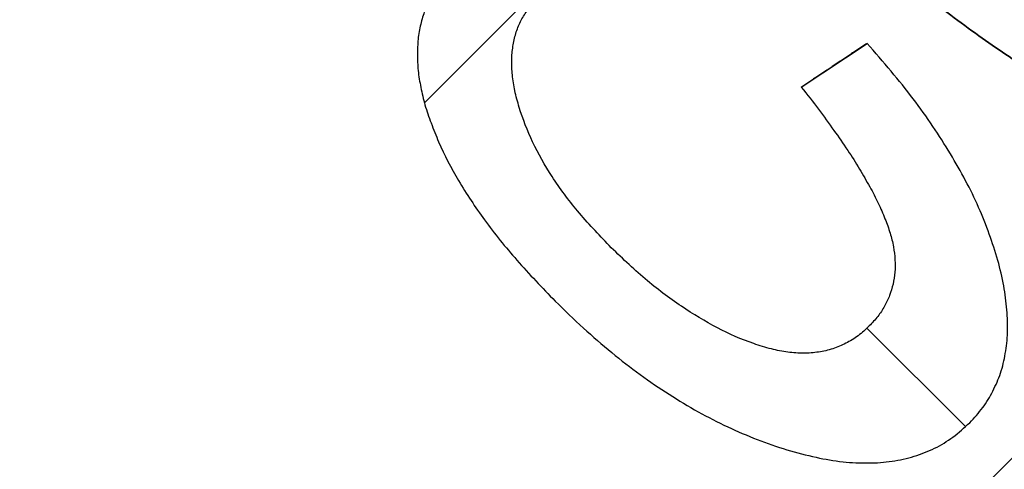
# Model space of a CAD drawing. Header units: millimetres. Extents: x -68 to 68, y -70 to 54.
# Tile 66 of 83: x 30.6994 to 30.9087, y -38.492 to -38.3965. Entities that reach past the tile are written whole.
import ezdxf

# ---------------------------------------------------------------- set-up
doc = ezdxf.new("R2010")
doc.units = ezdxf.units.MM
doc.layers.add('Layer 01', color=7, linetype='Continuous', true_color=0x000000)

# ---------------------------------------------------------------- blocks, each defined once
blk = doc.blocks.new('c-3-1634222-2-h-3d.step')
at = {"layer": 'Layer 01', "color": 9, "true_color": 0xc0c0c0}
for points in [[(-9.56202, 2.42588, -8.77), (-9.05772, -0.43412, -8.77), (-8.55343, -3.29412, -8.77)], [(-9.56202, 2.42588, -6.5), (-9.05772, -0.43412, -6.5), (-8.55343, -3.29412, -6.5)]]:
    blk.add_open_spline(points, degree=2, dxfattribs=at)
blk = doc.blocks.new('X9.step')
at = {"layer": 'Layer 01', "rotation": 90.00000250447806}
blk.add_blockref('c-3-1634222-2-h-3d.step', (88.65011, -49.90503, 12.51269), dxfattribs=at)
blk = doc.blocks.new('User_Library-0603_SMD_Resistor.step')
at = {"layer": 'Layer 01', "color": 7, "true_color": 0xffffff}
for p, q in [((0.08738, 0.3, -0.08579), (0.08738, 0.302, -0.08579)), ((0.11155, 0.302, -0.14177), (0.1546, 0.302, -0.14177)), ((0.12195, 0.302, -0.01176), (0.12195, 0.302, -0.04136)), ((-0.4, 0.3), (0.4, 0.3)), ((0.09561, 0.301, -0.08744), (0.07915, 0.301, -0.08415)), ((-0.4, 0), (0.4, 0))]:
    blk.add_line(p, q, dxfattribs=at)
for points, knots in [([(0.02317, 0.302, -0.01171), (0.02434, 0.302, -0.01174), (0.02666, 0.302, -0.01182), (0.03007, 0.302, -0.01249), (0.0333, 0.302, -0.01367), (0.03641, 0.302, -0.01519), (0.0393, 0.302, -0.01724), (0.04205, 0.302, -0.0197), (0.04469, 0.302, -0.02257), (0.04708, 0.302, -0.02597), (0.04943, 0.302, -0.02971), (0.0515, 0.302, -0.03398), (0.05351, 0.302, -0.03864), (0.05535, 0.302, -0.04375), (0.05707, 0.302, -0.04929), (0.05857, 0.302, -0.0553), (0.06004, 0.302, -0.06172), (0.06124, 0.302, -0.06861), (0.06239, 0.302, -0.07597), (0.06335, 0.302, -0.08384), (0.06417, 0.302, -0.09223), (0.06483, 0.302, -0.10114), (0.06535, 0.302, -0.11054), (0.06568, 0.302, -0.12045), (0.06598, 0.302, -0.13088), (0.06598, 0.302, -0.13801), (0.06598, 0.302, -0.14167)], [-1, -1, -1, -1, -0.976255, -0.952805, -0.929872, -0.906488, -0.882699, -0.858005, -0.831602, -0.80364, -0.773747, -0.741788, -0.707275, -0.670554, -0.631521, -0.589416, -0.544762, -0.49765, -0.447215, -0.39347, -0.336376, -0.2759, -0.212012, -0.145037, -0.074251, 0, 0, 0, 0]), ([(0.12072, 0.302, -0.01171), (0.11931, 0.302, -0.01176), (0.11651, 0.302, -0.01186), (0.11245, 0.302, -0.01292), (0.10854, 0.302, -0.01443), (0.10486, 0.302, -0.01672), (0.10132, 0.302, -0.01956), (0.09806, 0.302, -0.02312), (0.09488, 0.302, -0.0272), (0.09199, 0.302, -0.03193), (0.08936, 0.302, -0.03716), (0.08691, 0.302, -0.04276), (0.08488, 0.302, -0.04876), (0.08313, 0.302, -0.05512), (0.08164, 0.302, -0.06185), (0.08045, 0.302, -0.06896), (0.07965, 0.302, -0.07643), (0.07932, 0.302, -0.08154), (0.07915, 0.302, -0.08415)], [0, 0, 0, 0, 0.046425, 0.091755, 0.137366, 0.184235, 0.233618, 0.286345, 0.342703, 0.403812, 0.468459, 0.535483, 0.604767, 0.676823, 0.752582, 0.831579, 0.913949, 1, 1, 1, 1]), ([(0.09561, 0.302, -0.08744), (0.09583, 0.302, -0.08546), (0.09626, 0.302, -0.08166), (0.09718, 0.302, -0.07618), (0.09806, 0.302, -0.07113), (0.09911, 0.302, -0.06649), (0.10023, 0.302, -0.06231), (0.10138, 0.302, -0.05851), (0.10275, 0.302, -0.05518), (0.1041, 0.302, -0.0522), (0.10567, 0.302, -0.04963), (0.10742, 0.302, -0.04743), (0.10928, 0.302, -0.04552), (0.11137, 0.302, -0.04403), (0.11361, 0.302, -0.04282), (0.11602, 0.302, -0.04195), (0.1186, 0.302, -0.04141), (0.12037, 0.302, -0.04136), (0.12128, 0.302, -0.04134)], [0, 0, 0, 0, 0.103069, 0.198581, 0.288104, 0.369261, 0.444795, 0.512889, 0.575174, 0.631288, 0.682404, 0.731175, 0.77647, 0.820426, 0.863811, 0.908278, 0.952771, 1, 1, 1, 1]), ([(0.16476, 0.302, -0.09228), (0.16472, 0.302, -0.08951), (0.16463, 0.302, -0.0841), (0.16407, 0.302, -0.07615), (0.1631, 0.302, -0.06852), (0.1617, 0.302, -0.06121), (0.15997, 0.302, -0.05419), (0.1578, 0.302, -0.04751), (0.15528, 0.302, -0.04114), (0.15238, 0.302, -0.03517), (0.14919, 0.302, -0.02972), (0.1458, 0.302, -0.02491), (0.14213, 0.302, -0.02089), (0.1383, 0.302, -0.01751), (0.1342, 0.302, -0.01492), (0.1299, 0.302, -0.01304), (0.12537, 0.302, -0.01191), (0.12229, 0.302, -0.01177), (0.12072, 0.302, -0.01171)], [0, 0, 0, 0, 0.082462, 0.161515, 0.237917, 0.311928, 0.383707, 0.453659, 0.521452, 0.58809, 0.651668, 0.709643, 0.763649, 0.813744, 0.861616, 0.907939, 0.953268, 1, 1, 1, 1]), ([(0.12128, 0.302, -0.04134), (0.12234, 0.302, -0.04137), (0.12441, 0.302, -0.04143), (0.12741, 0.302, -0.0422), (0.13026, 0.302, -0.04332), (0.13287, 0.302, -0.04501), (0.13533, 0.302, -0.04709), (0.13755, 0.302, -0.04964), (0.13955, 0.302, -0.05267), (0.14205, 0.302, -0.05736), (0.14462, 0.302, -0.06398), (0.14674, 0.302, -0.07274), (0.14811, 0.302, -0.08234), (0.14823, 0.302, -0.08905), (0.1483, 0.302, -0.09253)], [0, 0, 0, 0, 0.04931, 0.097438, 0.144473, 0.193038, 0.242821, 0.295407, 0.351784, 0.413136, 0.54495, 0.684635, 0.836127, 1, 1, 1, 1]), ([(0.1483, 0.302, -0.09253), (0.14821, 0.302, -0.09585), (0.14805, 0.302, -0.1022), (0.14671, 0.302, -0.11128), (0.1445, 0.302, -0.11949), (0.14176, 0.302, -0.1256), (0.13931, 0.302, -0.12994), (0.13727, 0.302, -0.13268), (0.13517, 0.302, -0.13504), (0.13289, 0.302, -0.13695), (0.1305, 0.302, -0.13847), (0.128, 0.302, -0.13959), (0.12535, 0.302, -0.14021), (0.12353, 0.302, -0.14029), (0.12262, 0.302, -0.14033)], [0, 0, 0, 0, 0.167218, 0.320339, 0.462287, 0.594804, 0.656853, 0.713804, 0.766492, 0.816247, 0.86331, 0.908655, 0.953999, 1, 1, 1, 1]), ([(0.14063, 0.302, -0.15561), (0.14155, 0.302, -0.15513), (0.14342, 0.302, -0.15416), (0.14605, 0.302, -0.15231), (0.14845, 0.302, -0.15004), (0.15082, 0.302, -0.14754), (0.15288, 0.302, -0.14455), (0.15495, 0.302, -0.14132), (0.15668, 0.302, -0.13764), (0.15903, 0.302, -0.13226), (0.16139, 0.302, -0.12473), (0.16337, 0.302, -0.11483), (0.16453, 0.302, -0.1039), (0.16468, 0.302, -0.09626), (0.16476, 0.302, -0.09228)], [0, 0, 0, 0, 0.043771, 0.088998, 0.135151, 0.183351, 0.234221, 0.287902, 0.345252, 0.405946, 0.536086, 0.677321, 0.831816, 1, 1, 1, 1]), ([(0.06598, 0.301, -0.14167), (0.06598, 0.301, -0.13801), (0.06598, 0.301, -0.13088), (0.06568, 0.301, -0.12045), (0.06535, 0.301, -0.11054), (0.06483, 0.301, -0.10114), (0.06417, 0.301, -0.09223), (0.06335, 0.301, -0.08384), (0.06239, 0.301, -0.07597), (0.06124, 0.301, -0.06861), (0.06004, 0.301, -0.06172), (0.05857, 0.301, -0.0553), (0.05707, 0.301, -0.04929), (0.05535, 0.301, -0.04375), (0.05351, 0.301, -0.03864), (0.0515, 0.301, -0.03398), (0.04943, 0.301, -0.02971), (0.04708, 0.301, -0.02597), (0.04469, 0.301, -0.02257), (0.04205, 0.301, -0.0197), (0.0393, 0.301, -0.01724), (0.03641, 0.301, -0.01519), (0.0333, 0.301, -0.01367), (0.03007, 0.301, -0.01249), (0.02666, 0.301, -0.01182), (0.02434, 0.301, -0.01174), (0.02317, 0.301, -0.01171)], [0, 0, 0, 0, 0.074251, 0.145037, 0.212012, 0.2759, 0.336376, 0.39347, 0.447215, 0.49765, 0.544762, 0.589416, 0.631521, 0.670554, 0.707275, 0.741788, 0.773747, 0.80364, 0.831602, 0.858005, 0.882699, 0.906488, 0.929872, 0.952805, 0.976255, 1, 1, 1, 1]), ([(0.06598, 0.3, -0.14167), (0.06598, 0.3, -0.13801), (0.06598, 0.3, -0.13088), (0.06568, 0.3, -0.12045), (0.06535, 0.3, -0.11054), (0.06483, 0.3, -0.10114), (0.06417, 0.3, -0.09223), (0.06335, 0.3, -0.08384), (0.06239, 0.3, -0.07597), (0.06124, 0.3, -0.06861), (0.06004, 0.3, -0.06172), (0.05857, 0.3, -0.0553), (0.05707, 0.3, -0.04929), (0.05535, 0.3, -0.04375), (0.05351, 0.3, -0.03864), (0.0515, 0.3, -0.03398), (0.04943, 0.3, -0.02971), (0.04708, 0.3, -0.02597), (0.04469, 0.3, -0.02257), (0.04205, 0.3, -0.0197), (0.0393, 0.3, -0.01724), (0.03641, 0.3, -0.01519), (0.0333, 0.3, -0.01367), (0.03007, 0.3, -0.01249), (0.02666, 0.3, -0.01182), (0.02434, 0.3, -0.01174), (0.02317, 0.3, -0.01171)], [0, 0, 0, 0, 0.074251, 0.145037, 0.212012, 0.2759, 0.336376, 0.39347, 0.447215, 0.49765, 0.544762, 0.589416, 0.631521, 0.670554, 0.707275, 0.741788, 0.773747, 0.80364, 0.831602, 0.858005, 0.882699, 0.906488, 0.929872, 0.952805, 0.976255, 1, 1, 1, 1]), ([(0.12072, 0.301, -0.01171), (0.11931, 0.301, -0.01176), (0.11651, 0.301, -0.01186), (0.11245, 0.301, -0.01292), (0.10854, 0.301, -0.01443), (0.10486, 0.301, -0.01672), (0.10132, 0.301, -0.01956), (0.09806, 0.301, -0.02312), (0.09488, 0.301, -0.0272), (0.09199, 0.301, -0.03193), (0.08936, 0.301, -0.03716), (0.08691, 0.301, -0.04276), (0.08488, 0.301, -0.04876), (0.08313, 0.301, -0.05512), (0.08164, 0.301, -0.06185), (0.08045, 0.301, -0.06896), (0.07965, 0.301, -0.07643), (0.07932, 0.301, -0.08154), (0.07915, 0.301, -0.08415)], [0, 0, 0, 0, 0.046425, 0.091755, 0.137366, 0.184235, 0.233618, 0.286345, 0.342703, 0.403812, 0.468459, 0.535483, 0.604767, 0.676823, 0.752582, 0.831579, 0.913949, 1, 1, 1, 1]), ([(0.12072, 0.3, -0.01171), (0.11931, 0.3, -0.01176), (0.11651, 0.3, -0.01186), (0.11245, 0.3, -0.01292), (0.10854, 0.3, -0.01443), (0.10486, 0.3, -0.01672), (0.10132, 0.3, -0.01956), (0.09806, 0.3, -0.02312), (0.09488, 0.3, -0.0272), (0.09199, 0.3, -0.03193), (0.08936, 0.3, -0.03716), (0.08691, 0.3, -0.04276), (0.08488, 0.3, -0.04876), (0.08313, 0.3, -0.05512), (0.08164, 0.3, -0.06185), (0.08045, 0.3, -0.06896), (0.07965, 0.3, -0.07643), (0.07932, 0.3, -0.08154), (0.07915, 0.3, -0.08415)], [0, 0, 0, 0, 0.046425, 0.091755, 0.137366, 0.184235, 0.233618, 0.286345, 0.342703, 0.403812, 0.468459, 0.535483, 0.604767, 0.676823, 0.752582, 0.831579, 0.913949, 1, 1, 1, 1]), ([(0.09561, 0.301, -0.08744), (0.09583, 0.301, -0.08546), (0.09626, 0.301, -0.08166), (0.09718, 0.301, -0.07618), (0.09806, 0.301, -0.07113), (0.09911, 0.301, -0.06649), (0.10023, 0.301, -0.06231), (0.10138, 0.301, -0.05851), (0.10275, 0.301, -0.05518), (0.1041, 0.301, -0.0522), (0.10567, 0.301, -0.04963), (0.10742, 0.301, -0.04743), (0.10928, 0.301, -0.04552), (0.11137, 0.301, -0.04403), (0.11361, 0.301, -0.04282), (0.11602, 0.301, -0.04195), (0.1186, 0.301, -0.04141), (0.12037, 0.301, -0.04136), (0.12128, 0.301, -0.04134)], [0, 0, 0, 0, 0.103069, 0.198581, 0.288104, 0.369261, 0.444795, 0.512889, 0.575174, 0.631288, 0.682404, 0.731175, 0.77647, 0.820426, 0.863811, 0.908278, 0.952771, 1, 1, 1, 1]), ([(0.09561, 0.3, -0.08744), (0.09583, 0.3, -0.08546), (0.09626, 0.3, -0.08166), (0.09718, 0.3, -0.07618), (0.09806, 0.3, -0.07113), (0.09911, 0.3, -0.06649), (0.10023, 0.3, -0.06231), (0.10138, 0.3, -0.05851), (0.10275, 0.3, -0.05518), (0.1041, 0.3, -0.0522), (0.10567, 0.3, -0.04963), (0.10742, 0.3, -0.04743), (0.10928, 0.3, -0.04552), (0.11137, 0.3, -0.04403), (0.11361, 0.3, -0.04282), (0.11602, 0.3, -0.04195), (0.1186, 0.3, -0.04141), (0.12037, 0.3, -0.04136), (0.12128, 0.3, -0.04134)], [0, 0, 0, 0, 0.103069, 0.198581, 0.288104, 0.369261, 0.444795, 0.512889, 0.575174, 0.631288, 0.682404, 0.731175, 0.77647, 0.820426, 0.863811, 0.908278, 0.952771, 1, 1, 1, 1]), ([(0.16476, 0.301, -0.09228), (0.16472, 0.301, -0.08951), (0.16463, 0.301, -0.0841), (0.16407, 0.301, -0.07615), (0.1631, 0.301, -0.06852), (0.1617, 0.301, -0.06121), (0.15997, 0.301, -0.05419), (0.1578, 0.301, -0.04751), (0.15528, 0.301, -0.04114), (0.15238, 0.301, -0.03517), (0.14919, 0.301, -0.02972), (0.1458, 0.301, -0.02491), (0.14213, 0.301, -0.02089), (0.1383, 0.301, -0.01751), (0.1342, 0.301, -0.01492), (0.1299, 0.301, -0.01304), (0.12537, 0.301, -0.01191), (0.12229, 0.301, -0.01177), (0.12072, 0.301, -0.01171)], [0, 0, 0, 0, 0.082462, 0.161515, 0.237917, 0.311928, 0.383707, 0.453659, 0.521452, 0.58809, 0.651668, 0.709643, 0.763649, 0.813744, 0.861616, 0.907939, 0.953268, 1, 1, 1, 1]), ([(0.16476, 0.3, -0.09228), (0.16472, 0.3, -0.08951), (0.16463, 0.3, -0.0841), (0.16407, 0.3, -0.07615), (0.1631, 0.3, -0.06852), (0.1617, 0.3, -0.06121), (0.15997, 0.3, -0.05419), (0.1578, 0.3, -0.04751), (0.15528, 0.3, -0.04114), (0.15238, 0.3, -0.03517), (0.14919, 0.3, -0.02972), (0.1458, 0.3, -0.02491), (0.14213, 0.3, -0.02089), (0.1383, 0.3, -0.01751), (0.1342, 0.3, -0.01492), (0.1299, 0.3, -0.01304), (0.12537, 0.3, -0.01191), (0.12229, 0.3, -0.01177), (0.12072, 0.3, -0.01171)], [0, 0, 0, 0, 0.082462, 0.161515, 0.237917, 0.311928, 0.383707, 0.453659, 0.521452, 0.58809, 0.651668, 0.709643, 0.763649, 0.813744, 0.861616, 0.907939, 0.953268, 1, 1, 1, 1]), ([(0.12128, 0.301, -0.04134), (0.12234, 0.301, -0.04137), (0.12441, 0.301, -0.04143), (0.12741, 0.301, -0.0422), (0.13026, 0.301, -0.04332), (0.13287, 0.301, -0.04501), (0.13533, 0.301, -0.04709), (0.13755, 0.301, -0.04964), (0.13955, 0.301, -0.05267), (0.14205, 0.301, -0.05736), (0.14462, 0.301, -0.06398), (0.14674, 0.301, -0.07274), (0.14811, 0.301, -0.08234), (0.14823, 0.301, -0.08905), (0.1483, 0.301, -0.09253)], [0, 0, 0, 0, 0.04931, 0.097438, 0.144473, 0.193038, 0.242821, 0.295407, 0.351784, 0.413136, 0.54495, 0.684635, 0.836127, 1, 1, 1, 1]), ([(0.12128, 0.3, -0.04134), (0.12234, 0.3, -0.04137), (0.12441, 0.3, -0.04143), (0.12741, 0.3, -0.0422), (0.13026, 0.3, -0.04332), (0.13287, 0.3, -0.04501), (0.13533, 0.3, -0.04709), (0.13755, 0.3, -0.04964), (0.13955, 0.3, -0.05267), (0.14205, 0.3, -0.05736), (0.14462, 0.3, -0.06398), (0.14674, 0.3, -0.07274), (0.14811, 0.3, -0.08234), (0.14823, 0.3, -0.08905), (0.1483, 0.3, -0.09253)], [0, 0, 0, 0, 0.04931, 0.097438, 0.144473, 0.193038, 0.242821, 0.295407, 0.351784, 0.413136, 0.54495, 0.684635, 0.836127, 1, 1, 1, 1]), ([(0.1483, 0.301, -0.09253), (0.14821, 0.301, -0.09585), (0.14805, 0.301, -0.1022), (0.14671, 0.301, -0.11128), (0.1445, 0.301, -0.11949), (0.14176, 0.301, -0.1256), (0.13931, 0.301, -0.12994), (0.13727, 0.301, -0.13268), (0.13517, 0.301, -0.13504), (0.13289, 0.301, -0.13695), (0.1305, 0.301, -0.13847), (0.128, 0.301, -0.13959), (0.12535, 0.301, -0.14021), (0.12353, 0.301, -0.14029), (0.12262, 0.301, -0.14033)], [0, 0, 0, 0, 0.167218, 0.320339, 0.462287, 0.594804, 0.656853, 0.713804, 0.766492, 0.816247, 0.86331, 0.908655, 0.953999, 1, 1, 1, 1]), ([(0.1483, 0.3, -0.09253), (0.14821, 0.3, -0.09585), (0.14805, 0.3, -0.1022), (0.14671, 0.3, -0.11128), (0.1445, 0.3, -0.11949), (0.14176, 0.3, -0.1256), (0.13931, 0.3, -0.12994), (0.13727, 0.3, -0.13268), (0.13517, 0.3, -0.13504), (0.13289, 0.3, -0.13695), (0.1305, 0.3, -0.13847), (0.128, 0.3, -0.13959), (0.12535, 0.3, -0.14021), (0.12353, 0.3, -0.14029), (0.12262, 0.3, -0.14033)], [0, 0, 0, 0, 0.167218, 0.320339, 0.462287, 0.594804, 0.656853, 0.713804, 0.766492, 0.816247, 0.86331, 0.908655, 0.953999, 1, 1, 1, 1]), ([(0.14063, 0.301, -0.15561), (0.14155, 0.301, -0.15513), (0.14342, 0.301, -0.15416), (0.14605, 0.301, -0.15231), (0.14845, 0.301, -0.15004), (0.15082, 0.301, -0.14754), (0.15288, 0.301, -0.14455), (0.15495, 0.301, -0.14132), (0.15668, 0.301, -0.13764), (0.15903, 0.301, -0.13226), (0.16139, 0.301, -0.12473), (0.16337, 0.301, -0.11483), (0.16453, 0.301, -0.1039), (0.16468, 0.301, -0.09626), (0.16476, 0.301, -0.09228)], [0, 0, 0, 0, 0.043771, 0.088998, 0.135151, 0.183351, 0.234221, 0.287902, 0.345252, 0.405946, 0.536086, 0.677321, 0.831816, 1, 1, 1, 1]), ([(0.14063, 0.3, -0.15561), (0.14155, 0.3, -0.15513), (0.14342, 0.3, -0.15416), (0.14605, 0.3, -0.15231), (0.14845, 0.3, -0.15004), (0.15082, 0.3, -0.14754), (0.15288, 0.3, -0.14455), (0.15495, 0.3, -0.14132), (0.15668, 0.3, -0.13764), (0.15903, 0.3, -0.13226), (0.16139, 0.3, -0.12473), (0.16337, 0.3, -0.11483), (0.16453, 0.3, -0.1039), (0.16468, 0.3, -0.09626), (0.16476, 0.3, -0.09228)], [0, 0, 0, 0, 0.043771, 0.088998, 0.135151, 0.183351, 0.234221, 0.287902, 0.345252, 0.405946, 0.536086, 0.677321, 0.831816, 1, 1, 1, 1])]:
    blk.add_open_spline(points, degree=3, knots=knots, dxfattribs=at)
for points in [[(0.06119, 0.302, -0.06846), (0.06119, 0.301, -0.06846), (0.06119, 0.3, -0.06846)], [(0.07915, 0.302, -0.08415), (0.07915, 0.301, -0.08415), (0.07915, 0.3, -0.08415)], [(0.07915, 0.302, -0.08415), (0.08738, 0.302, -0.08579), (0.09561, 0.302, -0.08744)], [(0.07971, 0.302, -0.07633), (0.07971, 0.301, -0.07633), (0.07971, 0.3, -0.07633)], [(0.08054, 0.302, -0.06887), (0.08054, 0.301, -0.06887), (0.08054, 0.3, -0.06887)], [(0.08172, 0.302, -0.06177), (0.08172, 0.301, -0.06177), (0.08172, 0.3, -0.06177)], [(0.08321, 0.302, -0.05503), (0.08321, 0.301, -0.05503), (0.08321, 0.3, -0.05503)], [(0.08496, 0.302, -0.0487), (0.08496, 0.301, -0.0487), (0.08496, 0.3, -0.0487)], [(0.08702, 0.302, -0.04273), (0.08702, 0.301, -0.04273), (0.08702, 0.3, -0.04273)], [(0.08944, 0.302, -0.03712), (0.08944, 0.301, -0.03712), (0.08944, 0.3, -0.03712)], [(0.09211, 0.302, -0.03188), (0.09211, 0.301, -0.03188), (0.09211, 0.3, -0.03188)], [(0.09505, 0.302, -0.02714), (0.09505, 0.301, -0.02714), (0.09505, 0.3, -0.02714)], [(0.09561, 0.3, -0.08744), (0.09561, 0.301, -0.08744), (0.09561, 0.302, -0.08744)], [(0.09633, 0.302, -0.08152), (0.09633, 0.301, -0.08152), (0.09633, 0.3, -0.08152)], [(0.09721, 0.302, -0.07607), (0.09721, 0.301, -0.07607), (0.09721, 0.3, -0.07607)], [(0.09813, 0.302, -0.07098), (0.09813, 0.301, -0.07098), (0.09813, 0.3, -0.07098)], [(0.09916, 0.302, -0.0664), (0.09916, 0.301, -0.0664), (0.09916, 0.3, -0.0664)], [(0.10029, 0.302, -0.06218), (0.10029, 0.301, -0.06218), (0.10029, 0.3, -0.06218)], [(0.10148, 0.302, -0.05842), (0.10148, 0.301, -0.05842), (0.10148, 0.3, -0.05842)], [(0.10281, 0.302, -0.05508), (0.10281, 0.301, -0.05508), (0.10281, 0.3, -0.05508)], [(0.1042, 0.302, -0.05215), (0.1042, 0.301, -0.05215), (0.1042, 0.3, -0.05215)], [(0.10575, 0.302, -0.04962), (0.10575, 0.301, -0.04962), (0.10575, 0.3, -0.04962)], [(0.1075, 0.302, -0.04741), (0.1075, 0.301, -0.04741), (0.1075, 0.3, -0.04741)], [(0.10863, 0.302, -0.01454), (0.10863, 0.301, -0.01454), (0.10863, 0.3, -0.01454)], [(0.10935, 0.302, -0.04556), (0.10935, 0.301, -0.04556), (0.10935, 0.3, -0.04556)], [(0.11141, 0.302, -0.04407), (0.11141, 0.301, -0.04407), (0.11141, 0.3, -0.04407)], [(0.11249, 0.302, -0.01299), (0.11249, 0.301, -0.01299), (0.11249, 0.3, -0.01299)], [(0.11362, 0.302, -0.04289), (0.11362, 0.301, -0.04289), (0.11362, 0.3, -0.04289)], [(0.11604, 0.302, -0.04201), (0.11604, 0.301, -0.04201), (0.11604, 0.3, -0.04201)], [(0.1165, 0.302, -0.01202), (0.1165, 0.301, -0.01202), (0.1165, 0.3, -0.01202)], [(0.11856, 0.302, -0.0415), (0.11856, 0.301, -0.0415), (0.11856, 0.3, -0.0415)], [(0.12072, 0.3, -0.01171), (0.12072, 0.301, -0.01171), (0.12072, 0.302, -0.01171)], [(0.12128, 0.3, -0.04134), (0.12128, 0.301, -0.04134), (0.12128, 0.302, -0.04134)], [(0.12442, 0.302, -0.04155), (0.12442, 0.301, -0.04155), (0.12442, 0.3, -0.04155)], [(0.1254, 0.302, -0.01207), (0.1254, 0.301, -0.01207), (0.1254, 0.3, -0.01207)], [(0.12741, 0.302, -0.04227), (0.12741, 0.301, -0.04227), (0.12741, 0.3, -0.04227)], [(0.12797, 0.302, -0.13951), (0.12797, 0.301, -0.13951), (0.12797, 0.3, -0.13951)], [(0.12983, 0.302, -0.01315), (0.12983, 0.301, -0.01315), (0.12983, 0.3, -0.01315)], [(0.13019, 0.302, -0.0434), (0.13019, 0.301, -0.0434), (0.13019, 0.3, -0.0434)], [(0.13044, 0.302, -0.13843), (0.13044, 0.301, -0.13843), (0.13044, 0.3, -0.13843)], [(0.13281, 0.302, -0.13693), (0.13281, 0.301, -0.13693), (0.13281, 0.3, -0.13693)], [(0.13281, 0.302, -0.04505), (0.13281, 0.301, -0.04505), (0.13281, 0.3, -0.04505)], [(0.1341, 0.302, -0.015), (0.1341, 0.301, -0.015), (0.1341, 0.3, -0.015)], [(0.13507, 0.302, -0.13503), (0.13507, 0.301, -0.13503), (0.13507, 0.3, -0.13503)], [(0.13523, 0.302, -0.0471), (0.13523, 0.301, -0.0471), (0.13523, 0.3, -0.0471)], [(0.13718, 0.302, -0.13271), (0.13718, 0.301, -0.13271), (0.13718, 0.3, -0.13271)], [(0.13744, 0.302, -0.04962), (0.13744, 0.301, -0.04962), (0.13744, 0.3, -0.04962)], [(0.13816, 0.302, -0.01757), (0.13816, 0.301, -0.01757), (0.13816, 0.3, -0.01757)], [(0.13919, 0.302, -0.12999), (0.13919, 0.301, -0.12999), (0.13919, 0.3, -0.12999)], [(0.13945, 0.302, -0.05261), (0.13945, 0.301, -0.05261), (0.13945, 0.3, -0.05261)], [(0.14104, 0.302, -0.1268), (0.14104, 0.301, -0.1268), (0.14104, 0.3, -0.1268)], [(0.1413, 0.302, -0.05606), (0.1413, 0.301, -0.05606), (0.1413, 0.3, -0.05606)], [(0.14197, 0.302, -0.02087), (0.14197, 0.301, -0.02087), (0.14197, 0.3, -0.02087)], [(0.14336, 0.302, -0.15412), (0.14336, 0.301, -0.15412), (0.14336, 0.3, -0.15412)], [(0.14423, 0.302, -0.1196), (0.14423, 0.301, -0.1196), (0.14423, 0.3, -0.1196)], [(0.14439, 0.302, -0.06388), (0.14439, 0.301, -0.06388), (0.14439, 0.3, -0.06388)], [(0.14562, 0.302, -0.02488), (0.14562, 0.301, -0.02488), (0.14562, 0.3, -0.02488)], [(0.14598, 0.302, -0.15227), (0.14598, 0.301, -0.15227), (0.14598, 0.3, -0.15227)], [(0.14649, 0.302, -0.11147), (0.14649, 0.301, -0.11147), (0.14649, 0.3, -0.11147)], [(0.14655, 0.302, -0.07252), (0.14655, 0.301, -0.07252), (0.14655, 0.3, -0.07252)], [(0.14783, 0.302, -0.10246), (0.14783, 0.301, -0.10246), (0.14783, 0.3, -0.10246)], [(0.14788, 0.302, -0.08209), (0.14788, 0.301, -0.08209), (0.14788, 0.3, -0.08209)], [(0.1483, 0.3, -0.09253), (0.1483, 0.301, -0.09253), (0.1483, 0.302, -0.09253)], [(0.1484, 0.302, -0.15005), (0.1484, 0.301, -0.15005), (0.1484, 0.3, -0.15005)], [(0.14902, 0.302, -0.02961), (0.14902, 0.301, -0.02961), (0.14902, 0.3, -0.02961)], [(0.15071, 0.302, -0.14753), (0.15071, 0.301, -0.14753), (0.15071, 0.3, -0.14753)], [(0.15226, 0.302, -0.03512), (0.15226, 0.301, -0.03512), (0.15226, 0.3, -0.03512)], [(0.15282, 0.302, -0.1446), (0.15282, 0.301, -0.1446), (0.15282, 0.3, -0.1446)], [(0.15483, 0.302, -0.14136), (0.15483, 0.301, -0.14136), (0.15483, 0.3, -0.14136)], [(0.15519, 0.302, -0.04114), (0.15519, 0.301, -0.04114), (0.15519, 0.3, -0.04114)], [(0.15663, 0.302, -0.13771), (0.15663, 0.301, -0.13771), (0.15663, 0.3, -0.13771)], [(0.15771, 0.302, -0.04746), (0.15771, 0.301, -0.04746), (0.15771, 0.3, -0.04746)], [(0.15833, 0.302, -0.13374), (0.15833, 0.301, -0.13374), (0.15833, 0.3, -0.13374)], [(0.15987, 0.302, -0.05415), (0.15987, 0.301, -0.05415), (0.15987, 0.3, -0.05415)], [(0.16116, 0.302, -0.12495), (0.16116, 0.301, -0.12495), (0.16116, 0.3, -0.12495)], [(0.16162, 0.302, -0.06115), (0.16162, 0.301, -0.06115), (0.16162, 0.3, -0.06115)], [(0.16301, 0.302, -0.06846), (0.16301, 0.301, -0.06846), (0.16301, 0.3, -0.06846)], [(0.16316, 0.302, -0.11512), (0.16316, 0.301, -0.11512), (0.16316, 0.3, -0.11512)], [(0.16399, 0.302, -0.07607), (0.16399, 0.301, -0.07607), (0.16399, 0.3, -0.07607)], [(0.16435, 0.302, -0.10421), (0.16435, 0.301, -0.10421), (0.16435, 0.3, -0.10421)], [(0.16455, 0.302, -0.08399), (0.16455, 0.301, -0.08399), (0.16455, 0.3, -0.08399)], [(0.16476, 0.3, -0.09228), (0.16476, 0.301, -0.09228), (0.16476, 0.302, -0.09228)], [(0.4, 0.3, -0.385), (0, 0.3, -0.385), (-0.4, 0.3, -0.385)], [(0.07915, 0.3, -0.08415), (0.08738, 0.3, -0.08579), (0.09561, 0.3, -0.08744)], [(0.4, 0.3, 0.385), (0.4, 0.3), (0.4, 0.3, -0.385)], [(0.4, 0.285, -0.4), (0, 0.285, -0.4), (-0.4, 0.285, -0.4)], [(-0.4, 0.015, -0.4), (0, 0.015, -0.4), (0.4, 0.015, -0.4)], [(0.4, 0, -0.385), (0, 0, -0.385), (-0.4, 0, -0.385)], [(0.4, 0, -0.385), (0.4, 0), (0.4, 0, 0.385)]]:
    blk.add_open_spline(points, degree=2, dxfattribs=at)
blk = doc.blocks.new('M38.step')
at = {"layer": 'Layer 01', "extrusion": (0.707107, -0.707107, -1.81059e-08), "rotation": 180.0000035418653}
blk.add_blockref('User_Library-0603_SMD_Resistor.step', (23.04457, -1.61672, 105.64175), dxfattribs=at)
blk = doc.blocks.new('MC403-X_A_090322_MultipleBody.step')
at = {"layer": 'Layer 01'}
for name in ['X9.step', 'M38.step']:
    blk.add_blockref(name, (0, 0), dxfattribs=at)
blk = doc.blocks.new('MC403-X_A_090322_MultipleBody 090322')
at = {"layer": 'Layer 01'}
blk.add_blockref('MC403-X_A_090322_MultipleBody.step', (0, 0), dxfattribs=at)

msp = doc.modelspace()

# ---------------------------------------------------------------- block references
at = {"layer": 'Layer 01'}
msp.add_blockref('MC403-X_A_090322_MultipleBody 090322', (-60, 20, 1.6014), dxfattribs=at)

doc.saveas('drawing.dxf')
